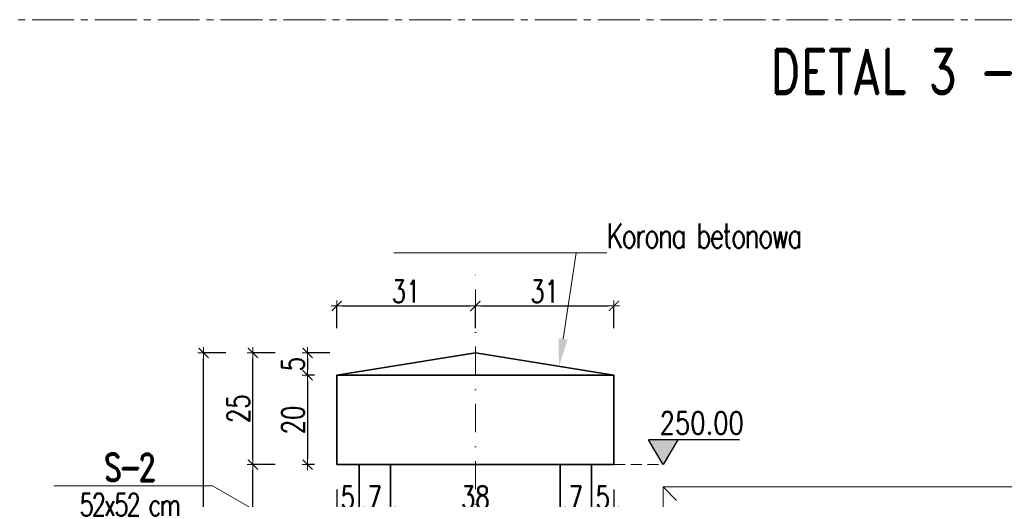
# Model space of a CAD drawing. Header units: millimetres. Extents: x -8 to 14965326, y -810 to 11054951.
# Tile 70 of 72: x 7508736 to 7508956, y 5558407 to 5558514. Entities that reach past the tile are written whole.
import ezdxf
from ezdxf import colors
from ezdxf.entities.mleader import LeaderData, LeaderLine
from ezdxf.enums import TextEntityAlignment as Align
from ezdxf.math import Vec2, Vec3

# ---------------------------------------------------------------- set-up
doc = ezdxf.new("R2010")
doc.units = ezdxf.units.MM
doc.header["$LTSCALE"] = 0.5
doc.header["$MEASUREMENT"] = 0
for name, pattern in [('CENTER2', [1.125, 0.75, -0.125, 0.125, -0.125]), ('HIDDEN', [9.525, 6.35, -3.175]), ('KRESKAKROPKA', [25.4, 12.7, -6.35, 0, -6.35]), ('KRESKOWA', [0.75, 0.5, -0.25])]:
    doc.linetypes.add(name, pattern=pattern)
doc.layers.get('0').update_dxf_attribs({"linetype": 'CONTINUOUS', "lineweight": 13})
doc.layers.get('Defpoints').update_dxf_attribs({"linetype": 'CONTINUOUS'})
for name, color, linetype, lineweight in [('K_Belki - widok', 3, 'CONTINUOUS', 15), ('K_Cienkie przerywane', 252, 'KRESKOWA', 9), ('K_Kreskowanie', 253, 'CONTINUOUS', 5), ('K_Opis', 7, 'CONTINUOUS', 9), ('K_Osie - przerywana', 8, 'KRESKAKROPKA', 9), ('K_Schody - widok', 60, 'CONTINUOUS', 15), ('K_Ściany - przekrój', 7, 'CONTINUOUS', 35), ('tkd_obszary_wykazu', 14, 'CENTER2', 9), ('tkd_otwory', 1, 'CONTINUOUS', 9), ('tkd_otwory_obrys', 1, 'CONTINUOUS', 20), ('tkd_wym', 1, 'CONTINUOUS', 5)]:
    doc.layers.add(name, color=color, linetype=linetype, lineweight=lineweight)
doc.layers.add('tkd_koty', color=1, linetype='CONTINUOUS')
doc.layers.add('tkd_opis_sztuki', color=7, linetype='CONTINUOUS')
doc.styles.add('___K_OPIS_ROMAND', font='romand.shx', dxfattribs={"width": 0.75})
doc.styles.add('___K_OPIS_SIMPLEX', font='simplex.shx', dxfattribs={"width": 0.75})
doc.styles.add('NEW', font='swiss.ttf', dxfattribs={"height": 0.3})
doc.styles.add('TKD_1TXT', font='simplex.shx', dxfattribs={"width": 0.75, "height": 0.25})
doc.styles.add('TKD_2TXT', font='romand.shx', dxfattribs={"width": 0.75, "height": 0.25})
doc.styles.add('tkd_txt0', font='simplex.shx', dxfattribs={"width": 0.75})
doc.styles.add('TXT25', font='simplex.shx', dxfattribs={"width": 0.8})
doc.dimstyles.new('tkd_1-25cm[cm]', dxfattribs={"dimtxt": 5, "dimasz": 1.25, "dimexe": 0, "dimexo": 5, "dimgap": 0.75, "dimtad": 1, "dimdec": 1, "dimrnd": 0.5, "dimdsep": 46, "dimtxsty": 'tkd_txt0', "dimblk": 'tkd_dim_arrow', "dimcen": 0, "dimclrd": 1, "dimclrt": 7, "dimadec": 0, "dimazin": 0, "dimtfac": 1.666667, "dimtdec": 1, "dimtix": 1, "dimtmove": 1, "dimatfit": 3, "dimldrblk": 'K2', "dimfxl": 5, "dimfxlon": 1, "dimtvp": 0.02, "dimtolj": 1, "dimtzin": 0, "dimarcsym": 0})

# ---------------------------------------------------------------- blocks, each defined once
blk = doc.blocks.new('A$C583335bb')
at = {"lineweight": 5}
blk.add_line((3, -3), (0, 0), dxfattribs=at)
at = {"lineweight": 13}
blk.add_lwpolyline([(0, -120), (104, -120), (104, 0), (0, 0)], close=True, dxfattribs=at)
blk = doc.blocks.new('tkd_kota1')
at = {"layer": 'K_Kreskowanie'}
blk.add_hatch(color=256, dxfattribs=at).paths.add_polyline_path([(0, 0), (0.1298, 0.2211), (-0.1298, 0.2211)])
for p, q in [((0.6836, 0.2211), (-0.1298, 0.2211)), ((0, 0), (-0.1298, 0.2211)), ((0.1298, 0.2211), (0, 0))]:
    blk.add_line(p, q)
at = {"color": 7, "style": 'TXT25', "width": 0.8}
blk.add_attdef('%%P10.00', text='', height=0.2, dxfattribs=at).set_placement((0.3455, 0.3722), align=Align.MIDDLE_CENTER)
blk = doc.blocks.new('tkd_dim_arrow')
for p, q in [((-1, 0), (1, 0)), ((0, -1), (0, 1))]:
    blk.add_line(p, q)
at = {"const_width": 0.2}
blk.add_lwpolyline([(-0.9, -0.9), (0.9, 0.9)], dxfattribs=at)
blk = doc.blocks.new('*D554')
at = {"layer": 'Defpoints', "color": 0, "transparency": 16777216}
for p in [(7508788.34, 5558414.31), (7508810.1, 5558414.31), (7508803.1, 5558214.31)]:
    blk.add_point(p, dxfattribs=at)
at = {"layer": 'tkd_wym', "color": 0, "lineweight": -2, "transparency": 16777216}
for p, q in [((7508793.34, 5558414.31), (7508788.34, 5558414.31)), ((7508793.34, 5558214.31), (7508788.34, 5558214.31))]:
    blk.add_line(p, q, dxfattribs=at)
at = {"layer": 'tkd_wym', "color": 1, "lineweight": -2, "transparency": 16777216}
blk.add_line((7508788.34, 5558215.56), (7508788.34, 5558413.06), dxfattribs=at)
at = {"layer": 'tkd_wym', "color": 1, "lineweight": -2, "transparency": 16777216, "xscale": 1.25, "yscale": 1.25, "zscale": 1.25}
for p, rotation in [((7508788.34, 5558414.31), 90), ((7508788.34, 5558214.31), 270)]:
    blk.add_blockref('tkd_dim_arrow', p, dxfattribs=dict(at, rotation=rotation))
at = {"layer": 'tkd_wym', "color": 7, "transparency": 16777216, "insert": (7508785.06, 5558327.36), "char_height": 5, "attachment_point": 5, "rotation": 90, "style": 'tkd_txt0'}
blk.add_mtext('\\A1;200', dxfattribs=at)
blk = doc.blocks.new('tkd_opis_słupa')
at = {"color": 2, "style": 'TKD_2TXT', "width": 0.75}
blk.add_attdef('NAZWA', text='', height=0.3, dxfattribs=at).set_placement((0.0122, 0.0982), align=Align.CENTER)
at = {"color": 7, "style": 'TKD_1TXT', "width": 0.75, "flags": 1}
for tag in ['ZBROJENIE', 'RZEDNE', 'UWAGI1', 'UWAGI2', 'BETON']:
    blk.add_attdef(tag, text='', height=0.25, dxfattribs=at).set_placement((0.0122, -0.3452), align=Align.CENTER)
at = {"color": 7, "style": 'TKD_1TXT', "width": 0.75}
blk.add_attdef('50X50', text='', height=0.25, dxfattribs=at).set_placement((0.0122, -0.3452), align=Align.CENTER)
blk = doc.blocks.new('K2')
at = {"layer": 'K_Kreskowanie'}
h = blk.add_hatch(color=256, dxfattribs=at)
h.paths.add_polyline_path([(-290, 548), (-20, 548), (-20, 312.04), (-20, 312.04), (-20, 312.04), (-20, 20), (-290, 20), (-290, 40), (-310, 40), (-310, 20), (-310, 0), (0, 0), (0, 568), (-310, 568), (-529, 568), (-529, 463), (-493, 463), (-493, 350.5), (-493, 350.5), (-513, 350.5), (-513, 350.5), (-529, 350.5), (-529, 330.5), (-493, 330.5), (-493, 218), (-493, 218), (-513, 218), (-529, 218), (-529, 198), (-493, 198), (-493, 198), (-475, 198), (-466.7, 198), (-466.7, 218), (-475, 218), (-475, 218), (-475, 463), (-310, 463), (-310, 218), (-348.7, 218), (-348.7, 198), (-310, 198), (-310, 154), (-290, 154)])
h.paths.add_polyline_path([(-509, 548), (-509, 483), (-310, 483), (-310, 548)], flags=16)
for points in [[(-513, 350.5), (-497, 354.5), (-493, 463), (-493, 350.5)], [(-475, 463), (-343, 430), (-310, 218), (-310, 463)], [(-513, 218), (-497, 222), (-493, 330.5), (-493, 218)]]:
    blk.add_hatch(color=256, dxfattribs=at).paths.add_polyline_path(points)
at = {"layer": 'K_Belki - widok'}
for p, q in [((-529, 350.5), (-529, 463)), ((-513, 350.5), (-513, 463)), ((-529, 218), (-529, 330.5)), ((-513, 218), (-513, 330.5)), ((-348.7, 198), (-466.7, 198))]:
    blk.add_line(p, q, dxfattribs=at)
for points in [[(-310, 154.04), (-310, 40.04)], [(-290, 40.04), (-290, 154.04)]]:
    blk.add_lwpolyline(points, dxfattribs=at)
at = {"layer": 'K_Opis', "linetype": 'Continuous'}
for points in [[(-529, 330.5), (-493, 330.5), (-493, 218), (-529, 218), (-529, 198), (-493, 198), (-493, 198), (-475, 198), (-475, 198), (-475, 198), (-475, 198), (-466.7, 198), (-466.7, 218), (-475, 218), (-475, 463), (-310, 463), (-310, 218), (-348.7, 218), (-348.7, 198), (-310, 198), (-310, 154), (-290, 154), (-290, 548), (-20, 548), (-20, 20), (-290, 20), (-290, 40), (-310, 40), (-310, 20), (-310, 20), (-310, 0), (0, 0), (0, 568), (-310, 568), (-529, 568), (-529, 463), (-493, 463), (-493, 350.5), (-529, 350.5), (-529, 330.5)], [(-310, 483), (-310, 548), (-509, 548), (-509, 483), (-310, 483)]]:
    blk.add_lwpolyline(points, dxfattribs=at)
at = {"layer": 'K_Opis', "linetype": 'HIDDEN'}
for points in [[(-529, 330.5), (-493, 330.5), (-493, 218), (-529, 218), (-529, 198), (-493, 198), (-493, 198), (-475, 198), (-475, 198), (-475, 198), (-475, 198), (-466.7, 198), (-466.7, 218), (-475, 218), (-475, 463), (-310, 463), (-310, 218), (-348.7, 218), (-348.7, 198), (-310, 198), (-310, 154), (-290, 154), (-290, 548), (-20, 548), (-20, 20), (-290, 20), (-290, 40), (-310, 40), (-310, 20), (-310, 20), (-310, 0), (0, 0), (0, 568), (-310, 568), (-529, 568), (-529, 463), (-493, 463), (-493, 350.5), (-529, 350.5), (-529, 330.5)], [(-310, 483), (-310, 548), (-509, 548), (-509, 483), (-310, 483)]]:
    blk.add_lwpolyline(points, dxfattribs=at)
at = {"layer": 'K_Schody - widok'}
for p, q in [((-20, 396.04), (-290, 396.04)), ((-224, 172.04), (-224, 396.04)), ((-163, 172.04), (-163, 396.04)), ((-147, 396.04), (-147, 257.33)), ((-85, 284.04), (-85, 396.04)), ((-85, 396.04), (-69.66, 373.49)), ((-158, 172.04), (-158, 391.04)), ((-152, 391.04), (-158, 391.04)), ((-152, 391.04), (-152, 200.04)), ((-290, 368.04), (-163, 368.04)), ((-20, 368.04), (-147, 368.04)), ((-290, 340.04), (-163, 340.04)), ((-20, 340.04), (-147, 340.04)), ((-290, 312.04), (-163, 312.04)), ((-20, 312.04), (-152, 255.18)), ((-20, 312.04), (-147, 312.04)), ((-20, 306.6), (-152, 249.74)), ((-290, 284.04), (-163, 284.04)), ((-85, 284.04), (-147, 284.04)), ((-20, 284.04), (-72.36, 284.04)), ((-85, 278.6), (-85, 200.04)), ((-85, 278.6), (-69.66, 256.04)), ((-85, 278.6), (-85, 200.04)), ((-85, 278.6), (-69.66, 256.04)), ((-290, 256.04), (-163, 256.04)), ((-20, 256.04), (-137.36, 256.04)), ((-147, 251.89), (-147, 200.04)), ((-290, 228.04), (-163, 228.04)), ((-20, 228.04), (-147, 228.04)), ((-290, 200.04), (-163, 200.04)), ((-20, 200.04), (-147, 200.04)), ((-239.34, 194.6), (-224, 172.04)), ((-239.34, 194.6), (-224, 172.04)), ((-158, 172.04), (-290, 172.04))]:
    blk.add_line(p, q, dxfattribs=at)
blk.add_lwpolyline([(-152, 249.74), (-152, 200.04), (-147, 200.04)], dxfattribs=at)
at = {"layer": 'tkd_otwory'}
for points in [[(-513, 350.5), (-497, 354.5), (-493, 463), (-493, 350.5)], [(-475, 463), (-343, 430), (-310, 218), (-310, 463)], [(-513, 218), (-497, 222), (-493, 330.5), (-493, 218)]]:
    blk.add_lwpolyline(points, close=True, dxfattribs=at)
at = {"layer": 'tkd_otwory_obrys'}
for points in [[(-513, 350.5), (-513, 463), (-493, 463), (-493, 350.5)], [(-475, 463), (-310, 463), (-310, 218), (-475, 218)], [(-513, 218), (-493, 218), (-493, 330.5), (-513, 330.5)]]:
    blk.add_lwpolyline(points, close=True, dxfattribs=at)
at = {"layer": 'K_Opis'}
ref = blk.add_blockref('tkd_opis_słupa', (-157.16, 84.45), dxfattribs=dict(at, xscale=-100, yscale=100, zscale=100, rotation=180))
ref.add_attrib('NAZWA', 'K2', dxfattribs={"layer": '0', "color": 2, "height": 30, "style": 'TKD_2TXT', "width": 0.75}).set_placement((-155.94, 44.63), align=Align.CENTER)
ref.add_attrib('50X50', 'kl. schodowa', dxfattribs={"layer": '0', "color": 7, "height": 25, "style": 'TKD_1TXT', "width": 0.75}).set_placement((-155.94, 93.97), align=Align.CENTER)
at = {"layer": 'K_Schody - widok', "style": 'NEW', "width": 0.7}
for s, p in [('8X17.0', (-229.08, 262.62, 0)), ('28', (-202.9, 279.37, 0)), ('8X17.0', (-90.08, 205.23, 0)), ('28', (-63.9, 221.98, 0))]:
    blk.add_text(s, height=16.822, rotation=90, dxfattribs=at).set_placement(p)
blk = doc.blocks.new('*D555')
at = {"layer": 'Defpoints', "color": 0, "transparency": 16777216}
for p in [(7508788.34, 5558439.31), (7508838.1, 5558439.31), (7508810.1, 5558414.31)]:
    blk.add_point(p, dxfattribs=at)
at = {"layer": 'tkd_wym', "color": 0, "lineweight": -2, "transparency": 16777216}
for p, q in [((7508793.34, 5558439.31), (7508788.34, 5558439.31)), ((7508793.34, 5558414.31), (7508788.34, 5558414.31))]:
    blk.add_line(p, q, dxfattribs=at)
at = {"layer": 'tkd_wym', "color": 1, "lineweight": -2, "transparency": 16777216}
blk.add_line((7508788.34, 5558415.56), (7508788.34, 5558438.06), dxfattribs=at)
at = {"layer": 'tkd_wym', "color": 1, "lineweight": -2, "transparency": 16777216, "xscale": 1.25, "yscale": 1.25, "zscale": 1.25}
for p, rotation in [((7508788.34, 5558439.31), 90), ((7508788.34, 5558414.31), 270)]:
    blk.add_blockref('tkd_dim_arrow', p, dxfattribs=dict(at, rotation=rotation))
at = {"layer": 'tkd_wym', "color": 7, "transparency": 16777216, "insert": (7508785.09, 5558426.81), "char_height": 5, "attachment_point": 5, "rotation": 90, "style": 'tkd_txt0'}
blk.add_mtext('\\A1;25', dxfattribs=at)
blk = doc.blocks.new('*D560')
at = {"layer": 'Defpoints', "color": 0, "transparency": 16777216}
for p in [(7508777.3, 5558439.31), (7508838.1, 5558439.31), (7508803.1, 5558174.31)]:
    blk.add_point(p, dxfattribs=at)
at = {"layer": 'tkd_wym', "color": 0, "lineweight": -2, "transparency": 16777216}
for p, q in [((7508782.3, 5558439.31), (7508777.3, 5558439.31)), ((7508782.3, 5558174.31), (7508777.3, 5558174.31))]:
    blk.add_line(p, q, dxfattribs=at)
at = {"layer": 'tkd_wym', "color": 1, "lineweight": -2, "transparency": 16777216}
blk.add_line((7508777.3, 5558175.56), (7508777.3, 5558438.06), dxfattribs=at)
at = {"layer": 'tkd_wym', "color": 1, "lineweight": -2, "transparency": 16777216, "xscale": 1.25, "yscale": 1.25, "zscale": 1.25}
for p, rotation in [((7508777.3, 5558439.31), 90), ((7508777.3, 5558174.31), 270)]:
    blk.add_blockref('tkd_dim_arrow', p, dxfattribs=dict(at, rotation=rotation))
at = {"layer": 'tkd_wym', "color": 7, "transparency": 16777216, "insert": (7508773.73, 5558304.41), "char_height": 5, "attachment_point": 5, "rotation": 90, "style": 'tkd_txt0'}
blk.add_mtext('\\A1;265', dxfattribs=at)
blk = doc.blocks.new('tkd_opis_sztuki_050')
at = {"color": 3, "style": 'TKD_2TXT', "width": 0.75}
blk.add_attdef('NAZWA', text='', height=0.4, dxfattribs=at).set_placement((0.0529, -0.0002), align=Align.CENTER)
at = {"color": 7, "style": 'TKD_1TXT', "width": 0.75}
blk.add_attdef('SZTUK', (1.5218, 0.1265), '', height=0.24, dxfattribs=at)
for tag, p in [('UWAGA1', (0.0529, -0.3937)), ('UWAGA2', (0.0529, -0.7477)), ('UWAGA3', (0.0529, -1.096))]:
    blk.add_attdef(tag, text='', height=0.24, dxfattribs=at).set_placement(p, align=Align.CENTER)
blk = doc.blocks.new('*D673')
at = {"layer": 'Defpoints', "color": 0, "transparency": 16777216}
for p in [(7508838.1, 5558449.81), (7508838.1, 5558439.31), (7508807.1, 5558434.31)]:
    blk.add_point(p, dxfattribs=at)
at = {"layer": 'tkd_wym', "color": 0, "lineweight": -2, "transparency": 16777216}
for p, q in [((7508807.1, 5558444.81), (7508807.1, 5558449.81)), ((7508838.1, 5558444.81), (7508838.1, 5558449.81))]:
    blk.add_line(p, q, dxfattribs=at)
at = {"layer": 'tkd_wym', "color": 1, "lineweight": -2, "transparency": 16777216}
blk.add_line((7508808.35, 5558449.81), (7508836.85, 5558449.81), dxfattribs=at)
at = {"layer": 'tkd_wym', "color": 1, "lineweight": -2, "transparency": 16777216, "xscale": 1.25, "yscale": 1.25, "zscale": 1.25, "rotation": 180}
blk.add_blockref('tkd_dim_arrow', (7508807.1, 5558449.81), dxfattribs=at)
at = {"layer": 'tkd_wym', "color": 1, "lineweight": -2, "transparency": 16777216, "xscale": 1.25, "yscale": 1.25, "zscale": 1.25}
blk.add_blockref('tkd_dim_arrow', (7508838.1, 5558449.81), dxfattribs=at)
at = {"layer": 'tkd_wym', "color": 7, "transparency": 16777216, "insert": (7508822.6, 5558453.06), "char_height": 5, "attachment_point": 5, "style": 'tkd_txt0'}
blk.add_mtext('\\A1;31', dxfattribs=at)
blk = doc.blocks.new('*D674')
at = {"layer": 'Defpoints', "color": 0, "transparency": 16777216}
for p in [(7508869.1, 5558449.81), (7508838.1, 5558439.31), (7508869.1, 5558434.31)]:
    blk.add_point(p, dxfattribs=at)
at = {"layer": 'tkd_wym', "color": 0, "lineweight": -2, "transparency": 16777216}
for p, q in [((7508838.1, 5558444.81), (7508838.1, 5558449.81)), ((7508869.1, 5558444.81), (7508869.1, 5558449.81))]:
    blk.add_line(p, q, dxfattribs=at)
at = {"layer": 'tkd_wym', "color": 1, "lineweight": -2, "transparency": 16777216}
blk.add_line((7508839.35, 5558449.81), (7508867.85, 5558449.81), dxfattribs=at)
at = {"layer": 'tkd_wym', "color": 1, "lineweight": -2, "transparency": 16777216, "xscale": 1.25, "yscale": 1.25, "zscale": 1.25, "rotation": 180}
blk.add_blockref('tkd_dim_arrow', (7508838.1, 5558449.81), dxfattribs=at)
at = {"layer": 'tkd_wym', "color": 1, "lineweight": -2, "transparency": 16777216, "xscale": 1.25, "yscale": 1.25, "zscale": 1.25}
blk.add_blockref('tkd_dim_arrow', (7508869.1, 5558449.81), dxfattribs=at)
at = {"layer": 'tkd_wym', "color": 7, "transparency": 16777216, "insert": (7508853.6, 5558453.06), "char_height": 5, "attachment_point": 5, "style": 'tkd_txt0'}
blk.add_mtext('\\A1;31', dxfattribs=at)
blk = doc.blocks.new('*D675')
at = {"layer": 'Defpoints', "color": 0, "transparency": 16777216}
for p in [(7508807.1, 5558414.31), (7508812.1, 5558414.31), (7508812.1, 5558403.77)]:
    blk.add_point(p, dxfattribs=at)
at = {"layer": 'tkd_wym', "color": 0, "lineweight": -2, "transparency": 16777216}
for p, q in [((7508807.1, 5558408.77), (7508807.1, 5558403.77)), ((7508812.1, 5558408.77), (7508812.1, 5558403.77))]:
    blk.add_line(p, q, dxfattribs=at)
at = {"layer": 'tkd_wym', "color": 1, "lineweight": -2, "transparency": 16777216}
blk.add_line((7508808.35, 5558403.77), (7508810.85, 5558403.77), dxfattribs=at)
at = {"layer": 'tkd_wym', "color": 1, "lineweight": -2, "transparency": 16777216, "xscale": 1.25, "yscale": 1.25, "zscale": 1.25, "rotation": 180}
blk.add_blockref('tkd_dim_arrow', (7508807.1, 5558403.77), dxfattribs=at)
at = {"layer": 'tkd_wym', "color": 1, "lineweight": -2, "transparency": 16777216, "xscale": 1.25, "yscale": 1.25, "zscale": 1.25}
blk.add_blockref('tkd_dim_arrow', (7508812.1, 5558403.77), dxfattribs=at)
at = {"layer": 'tkd_wym', "color": 7, "transparency": 16777216, "insert": (7508809.6, 5558407.02), "char_height": 5, "attachment_point": 5, "style": 'tkd_txt0'}
blk.add_mtext('\\A1;5', dxfattribs=at)
blk = doc.blocks.new('*D676')
at = {"layer": 'Defpoints', "color": 0, "transparency": 16777216}
for p in [(7508812.1, 5558414.31), (7508819.1, 5558403.77), (7508819.1, 5558403.77)]:
    blk.add_point(p, dxfattribs=at)
at = {"layer": 'tkd_wym', "color": 0, "lineweight": -2, "transparency": 16777216}
blk.add_line((7508812.1, 5558408.77), (7508812.1, 5558403.77), dxfattribs=at)
at = {"layer": 'tkd_wym', "color": 1, "lineweight": -2, "transparency": 16777216}
blk.add_line((7508813.35, 5558403.77), (7508817.85, 5558403.77), dxfattribs=at)
at = {"layer": 'tkd_wym', "color": 1, "lineweight": -2, "transparency": 16777216, "xscale": 1.25, "yscale": 1.25, "zscale": 1.25, "rotation": 180}
blk.add_blockref('tkd_dim_arrow', (7508812.1, 5558403.77), dxfattribs=at)
at = {"layer": 'tkd_wym', "color": 1, "lineweight": -2, "transparency": 16777216, "xscale": 1.25, "yscale": 1.25, "zscale": 1.25}
blk.add_blockref('tkd_dim_arrow', (7508819.1, 5558403.77), dxfattribs=at)
at = {"layer": 'tkd_wym', "color": 7, "transparency": 16777216, "insert": (7508815.6, 5558407.02), "char_height": 5, "attachment_point": 5, "style": 'tkd_txt0'}
blk.add_mtext('\\A1;7', dxfattribs=at)
blk = doc.blocks.new('*D677')
at = {"layer": 'Defpoints', "color": 0, "transparency": 16777216}
for p in [(7508857.1, 5558406.12), (7508819.1, 5558403.77), (7508857.1, 5558403.77)]:
    blk.add_point(p, dxfattribs=at)
at = {"layer": 'tkd_wym', "color": 1, "lineweight": -2, "transparency": 16777216}
blk.add_line((7508820.35, 5558403.77), (7508855.85, 5558403.77), dxfattribs=at)
at = {"layer": 'tkd_wym', "color": 1, "lineweight": -2, "transparency": 16777216, "xscale": 1.25, "yscale": 1.25, "zscale": 1.25, "rotation": 180}
blk.add_blockref('tkd_dim_arrow', (7508819.1, 5558403.77), dxfattribs=at)
at = {"layer": 'tkd_wym', "color": 1, "lineweight": -2, "transparency": 16777216, "xscale": 1.25, "yscale": 1.25, "zscale": 1.25}
blk.add_blockref('tkd_dim_arrow', (7508857.1, 5558403.77), dxfattribs=at)
at = {"layer": 'tkd_wym', "color": 7, "transparency": 16777216, "insert": (7508838.1, 5558407.02), "char_height": 5, "attachment_point": 5, "style": 'tkd_txt0'}
blk.add_mtext('\\A1;38', dxfattribs=at)
blk = doc.blocks.new('*D678')
at = {"layer": 'Defpoints', "color": 0, "transparency": 16777216}
for p in [(7508857.1, 5558406.12), (7508864.1, 5558404.95), (7508864.1, 5558403.77)]:
    blk.add_point(p, dxfattribs=at)
at = {"layer": 'tkd_wym', "color": 1, "lineweight": -2, "transparency": 16777216}
blk.add_line((7508858.35, 5558403.77), (7508862.85, 5558403.77), dxfattribs=at)
at = {"layer": 'tkd_wym', "color": 1, "lineweight": -2, "transparency": 16777216, "xscale": 1.25, "yscale": 1.25, "zscale": 1.25, "rotation": 180}
blk.add_blockref('tkd_dim_arrow', (7508857.1, 5558403.77), dxfattribs=at)
at = {"layer": 'tkd_wym', "color": 1, "lineweight": -2, "transparency": 16777216, "xscale": 1.25, "yscale": 1.25, "zscale": 1.25}
blk.add_blockref('tkd_dim_arrow', (7508864.1, 5558403.77), dxfattribs=at)
at = {"layer": 'tkd_wym', "color": 7, "transparency": 16777216, "insert": (7508860.6, 5558407.02), "char_height": 5, "attachment_point": 5, "style": 'tkd_txt0'}
blk.add_mtext('\\A1;7', dxfattribs=at)
blk = doc.blocks.new('*D679')
at = {"layer": 'Defpoints', "color": 0, "transparency": 16777216}
for p in [(7508869.1, 5558414.31), (7508864.1, 5558404.95), (7508869.1, 5558403.77)]:
    blk.add_point(p, dxfattribs=at)
at = {"layer": 'tkd_wym', "color": 0, "lineweight": -2, "transparency": 16777216}
blk.add_line((7508869.1, 5558408.77), (7508869.1, 5558403.77), dxfattribs=at)
at = {"layer": 'tkd_wym', "color": 1, "lineweight": -2, "transparency": 16777216}
blk.add_line((7508865.35, 5558403.77), (7508867.85, 5558403.77), dxfattribs=at)
at = {"layer": 'tkd_wym', "color": 1, "lineweight": -2, "transparency": 16777216, "xscale": 1.25, "yscale": 1.25, "zscale": 1.25, "rotation": 180}
blk.add_blockref('tkd_dim_arrow', (7508864.1, 5558403.77), dxfattribs=at)
at = {"layer": 'tkd_wym', "color": 1, "lineweight": -2, "transparency": 16777216, "xscale": 1.25, "yscale": 1.25, "zscale": 1.25}
blk.add_blockref('tkd_dim_arrow', (7508869.1, 5558403.77), dxfattribs=at)
at = {"layer": 'tkd_wym', "color": 7, "transparency": 16777216, "insert": (7508866.6, 5558407.02), "char_height": 5, "attachment_point": 5, "style": 'tkd_txt0'}
blk.add_mtext('\\A1;5', dxfattribs=at)
blk = doc.blocks.new('*D687')
at = {"layer": 'Defpoints', "color": 0, "transparency": 16777216}
for p in [(7508838.1, 5558439.31), (7508800.58, 5558434.31), (7508807.1, 5558434.31)]:
    blk.add_point(p, dxfattribs=at)
at = {"layer": 'tkd_wym', "color": 0, "lineweight": -2, "transparency": 16777216}
for p, q in [((7508805.58, 5558439.31), (7508800.58, 5558439.31)), ((7508802.1, 5558434.31), (7508800.58, 5558434.31))]:
    blk.add_line(p, q, dxfattribs=at)
at = {"layer": 'tkd_wym', "color": 1, "lineweight": -2, "transparency": 16777216}
blk.add_line((7508800.58, 5558438.06), (7508800.58, 5558435.56), dxfattribs=at)
at = {"layer": 'tkd_wym', "color": 1, "lineweight": -2, "transparency": 16777216, "xscale": 1.25, "yscale": 1.25, "zscale": 1.25}
for p, rotation in [((7508800.58, 5558439.31), 90), ((7508800.58, 5558434.31), 270)]:
    blk.add_blockref('tkd_dim_arrow', p, dxfattribs=dict(at, rotation=rotation))
at = {"layer": 'tkd_wym', "color": 7, "transparency": 16777216, "insert": (7508797.33, 5558436.81), "char_height": 5, "attachment_point": 5, "rotation": 90, "style": 'tkd_txt0'}
blk.add_mtext('\\A1;5', dxfattribs=at)
blk = doc.blocks.new('*D688')
at = {"layer": 'Defpoints', "color": 0, "transparency": 16777216}
for p in [(7508807.1, 5558434.31), (7508800.58, 5558414.31), (7508807.1, 5558414.31)]:
    blk.add_point(p, dxfattribs=at)
at = {"layer": 'tkd_wym', "color": 0, "lineweight": -2, "transparency": 16777216}
for p, q in [((7508802.1, 5558434.31), (7508800.58, 5558434.31)), ((7508802.1, 5558414.31), (7508800.58, 5558414.31))]:
    blk.add_line(p, q, dxfattribs=at)
at = {"layer": 'tkd_wym', "color": 1, "lineweight": -2, "transparency": 16777216}
blk.add_line((7508800.58, 5558433.06), (7508800.58, 5558415.56), dxfattribs=at)
at = {"layer": 'tkd_wym', "color": 1, "lineweight": -2, "transparency": 16777216, "xscale": 1.25, "yscale": 1.25, "zscale": 1.25}
for p, rotation in [((7508800.58, 5558434.31), 90), ((7508800.58, 5558414.31), 270)]:
    blk.add_blockref('tkd_dim_arrow', p, dxfattribs=dict(at, rotation=rotation))
at = {"layer": 'tkd_wym', "color": 7, "transparency": 16777216, "insert": (7508797.33, 5558424.31), "char_height": 5, "attachment_point": 5, "rotation": 90, "style": 'tkd_txt0'}
blk.add_mtext('\\A1;20', dxfattribs=at)

msp = doc.modelspace()

# ---------------------------------------------------------------- linework, layer by layer
at = {"layer": 'K_Cienkie przerywane', "linetype": 'KRESKOWA', "ltscale": 10}
msp.add_line((7508869.1023, 5558414.3058), (7508880.1215, 5558414.3058), dxfattribs=at)
at = {"layer": 'K_Osie - przerywana'}
msp.add_line((7508838.1023, 5558165.5516), (7508838.1023, 5558457.7795), dxfattribs=at)
at = {"layer": 'K_Ściany - przekrój', "linetype": 'Continuous', "ltscale": 2.5}
for p, q in [((7508812.1023, 5558414.3058), (7508812.1023, 5558214.3058)), ((7508819.1023, 5558214.3058), (7508819.1023, 5558414.3058)), ((7508857.1023, 5558414.3058), (7508857.1023, 5558214.3058)), ((7508864.1023, 5558414.3058), (7508864.1023, 5558214.3058))]:
    msp.add_line(p, q, dxfattribs=at)
msp.add_lwpolyline([(7508869.1023, 5558434.3058), (7508838.1023, 5558439.3058), (7508807.1023, 5558434.3058)], dxfattribs=at)
msp.add_lwpolyline([(7508807.1023, 5558414.3058), (7508869.1023, 5558414.3058), (7508869.1023, 5558434.3058), (7508807.1023, 5558434.3058)], close=True, dxfattribs=at)
at = {"layer": 'tkd_obszary_wykazu', "ltscale": 25}
msp.add_lwpolyline([(7508724.8647, 5558513.8559), (7509277.3034, 5558513.8559), (7509277.3034, 5558092.1652), (7508724.8647, 5558092.1652)], close=True, dxfattribs=at)

# ---------------------------------------------------------------- block references
at = {"layer": 'K_Kreskowanie', "color": 8}
msp.add_blockref('A$C583335bb', (7508880.1023, 5558409.3058), dxfattribs=at)
at = {"layer": 'tkd_koty', "xscale": 25, "yscale": 25, "zscale": 100}
msp.add_blockref('tkd_kota1', (7508880.1215, 5558414.3058), dxfattribs=at).add_auto_attribs({'%%P10.00': '250.00'})
at = {"layer": 'tkd_opis_sztuki'}
ref = msp.add_blockref('tkd_opis_sztuki_050', (7508980.2618, 5558497.2838), dxfattribs=dict(at, xscale=25, yscale=25, zscale=25))
ref.add_attrib('NAZWA', 'DETAL 3 - WIDOK SEGMENTU ', dxfattribs={"layer": '0', "color": 3, "height": 10, "style": 'TKD_2TXT', "width": 0.75}).set_placement((7508981.5834, 5558497.2782), align=Align.CENTER)
ref.add_attrib('UWAGA1', 'SKALA 1:25', dxfattribs={"layer": '0', "color": 7, "height": 6, "style": 'TKD_1TXT', "width": 0.75}).set_placement((7508981.5834, 5558487.4419), align=Align.CENTER)

# ---------------------------------------------------------------- dimensions: what is measured, and where the dimension line sits
at = {"layer": 'tkd_wym'}
for base, p1, p2, picture, middle in [((7508838.1023, 5558449.808), (7508807.1023, 5558434.3058), (7508838.1023, 5558439.3058), '*D673', (7508822.6023, 5558453.058)), ((7508869.1023, 5558449.808), (7508838.1023, 5558439.3058), (7508869.1023, 5558434.3058), '*D674', (7508853.6023, 5558453.058)), ((7508812.1023, 5558403.7749), (7508807.1023, 5558414.3058), (7508812.1023, 5558414.3058), '*D675', (7508809.6023, 5558407.0249)), ((7508819.1023, 5558403.7749), (7508812.1023, 5558414.3058), (7508819.1023, 5558403.7749), '*D676', (7508815.6023, 5558407.0249)), ((7508869.1023, 5558403.7749), (7508864.1023, 5558404.9481), (7508869.1023, 5558414.3058), '*D679', (7508866.6023, 5558407.0249)), ((7508857.1023, 5558403.7749), (7508819.1023, 5558403.7749), (7508857.1023, 5558406.1214), '*D677', (7508838.1023, 5558407.0249)), ((7508864.1023, 5558403.7749), (7508857.1023, 5558406.1214), (7508864.1023, 5558404.9481), '*D678', (7508860.6023, 5558407.0249))]:
    dim = msp.add_linear_dim(base=base, p1=p1, p2=p2, dimstyle='tkd_1-25cm[cm]', dxfattribs=at)
    dim.commit()
    dim.dimension.update_dxf_attribs({"geometry": picture, "text_midpoint": middle})
for base, p1, p2, picture, middle in [((7508777.3035, 5558439.3058), (7508803.1023, 5558174.3058), (7508838.1023, 5558439.3058), '*D560', (7508776.9778, 5558304.408)), ((7508788.3429, 5558414.3058), (7508803.1023, 5558214.3058), (7508810.1023, 5558414.3058), '*D554', (7508788.3116, 5558327.3578))]:
    dim = msp.add_linear_dim(base=base, p1=p1, p2=p2, angle=90, dimstyle='tkd_1-25cm[cm]', dxfattribs=at)
    dim.commit()
    dim.dimension.update_dxf_attribs({"geometry": picture, "text_midpoint": middle, "dimtype": 160})
for base, p1, p2, picture, middle in [((7508788.3429, 5558439.3058), (7508810.1023, 5558414.3058), (7508838.1023, 5558439.3058), '*D555', (7508785.0929, 5558426.8058)), ((7508800.5798, 5558434.3058), (7508838.1023, 5558439.3058), (7508807.1023, 5558434.3058), '*D687', (7508797.3298, 5558436.8058)), ((7508800.5798, 5558414.3058), (7508807.1023, 5558434.3058), (7508807.1023, 5558414.3058), '*D688', (7508797.3298, 5558424.3058))]:
    dim = msp.add_linear_dim(base=base, p1=p1, p2=p2, angle=90, dimstyle='tkd_1-25cm[cm]', dxfattribs=at)
    dim.commit()
    dim.dimension.update_dxf_attribs({"geometry": picture, "text_midpoint": middle})

# ---------------------------------------------------------------- leaders
at = {"layer": 'K_Opis'}
ml = msp.add_multileader_mtext('Standard', dxfattribs=at)
ml.set_content('{\\T0.9;Korona betonowa}', color=256, style='___K_OPIS_SIMPLEX')
ml.set_leader_properties(color=256, linetype='ByLayer', lineweight=9)
ml.build(insert=Vec2(0, 0))
ml.multileader.update_dxf_attribs({"text_left_attachment_type": 6, "text_right_attachment_type": 6, "arrow_head_size": 6.25})
ctx = ml.context
ctx.base_point, ctx.char_height, ctx.arrow_head_size, ctx.landing_gap_size, ctx.plane_origin = Vec3(7508867.5073, 5558461.6674), 5.5, 6.25, 0, Vec3(7508856.9465, 5558845.5617)
ctx.left_attachment, ctx.right_attachment = 6, 6
notes = []
notes.append((ctx, [(0, (1, 1, 0), (7508860.6317, 5558461.6674), (1, 0), 6.8756, [(0, [(7508856.8054, 5558436.2891)], 0, [])])]))
ctx.mtext.insert, ctx.mtext.width, ctx.mtext.defined_height, ctx.mtext.flow_direction = Vec3(7508867.5073, 5558468.2674), 56.251888, 10.4986, 5
ml = msp.add_multileader_mtext('Standard', dxfattribs=at)
ml.set_content('{\\T0.85;\\C2;S-2\\T1;\\C50;\\P\\Fsimplex|c238;\\H0.8x;\\T0.8;\\C1;52x52 cm}', color=7, style='___K_OPIS_ROMAND')
ml.set_leader_properties(color=1, linetype='CONTINUOUS', lineweight=9)
ml.build(insert=Vec2(0, 0))
ml.multileader.update_dxf_attribs({"text_left_attachment_type": 6, "text_right_attachment_type": 6, "dogleg_length": 5, "arrow_head_size": 6.25})
ctx = ml.context
ctx.base_point, ctx.char_height, ctx.arrow_head_size, ctx.landing_gap_size, ctx.plane_origin = Vec3(7508748.9994, 5558409.5794), 6.25, 6.25, 0, Vec3(7508780.7607, 5558378.2808)
ctx.left_attachment, ctx.right_attachment, ctx.text_align_type = 6, 6, 1
notes.append((ctx, [(1, (1, 1, 0), (7508779.2866, 5558409.5794), (-1, 0), 7.2158, [(0, [(7508810.4883, 5558391.6856)], 0, [])])]))
ctx.mtext.insert, ctx.mtext.alignment, ctx.mtext.line_spacing_factor, ctx.mtext.flow_direction = Vec3(7508760.5351, 5558416.8294), 2, 0.864, 5
for ctx, leaders in notes:
    for number, flags, end, landing, length, lines in leaders:
        leader = LeaderData()
        leader.index, (leader.has_last_leader_line, leader.has_dogleg_vector, leader.attachment_direction) = number, flags
        leader.last_leader_point, leader.dogleg_vector, leader.dogleg_length = Vec3(end), Vec3(landing), length
        for number, points, colour, breaks in lines:
            line = LeaderLine()
            line.index, line.vertices, line.color, line.breaks = number, Vec3.list(points), colors.encode_raw_color(colour), breaks
            leader.lines.append(line)
        ctx.leaders.append(leader)

doc.saveas('drawing.dxf')
